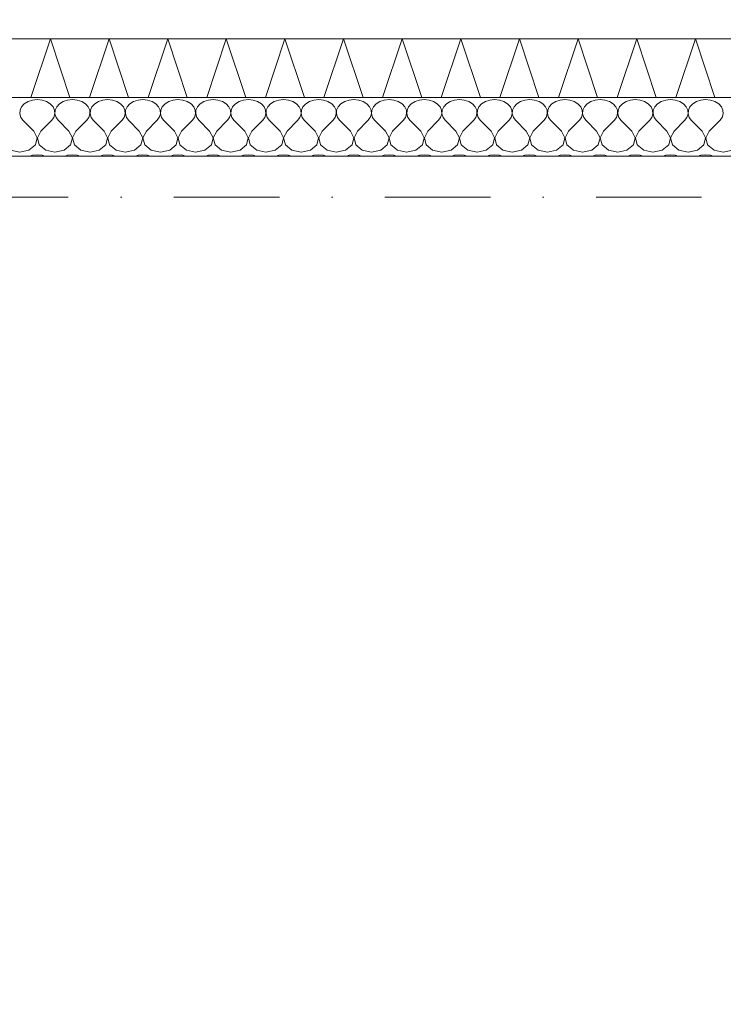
# Model space of a CAD drawing. Header units: millimetres. Extents: x 100377 to 152816, y -1988 to 13902.
# Tile 49 of 58: x 129389 to 130589, y 10391 to 12070. Entities that reach past the tile are written whole.
import ezdxf

# ---------------------------------------------------------------- set-up
doc = ezdxf.new("R2010")
doc.units = ezdxf.units.MM
doc.header["$MEASUREMENT"] = 0
doc.linetypes.add('Kropki i Kreski', pattern=[360, 180, -90, 0, -90])
for name, color, linetype, lineweight in [('Nowe_0_Nr_pióra__1', 7, 'Continuous', 13), ('Nowe_0_Nr_pióra__2', 251, 'Continuous', 13), ('Nowe_299-A Wymiary Opisy_Nr_pióra__1', 7, 'Continuous', 13), ('Nowe_299-A Wymiary Opisy_Nr_pióra__21', 7, 'Continuous', 25), ('Nowe_810-G Ogólne_Nr_pióra__1', 7, 'Continuous', 13)]:
    doc.layers.add(name, color=color, linetype=linetype, lineweight=lineweight)
doc.layers.add('Nowe_299-A Wymiary Opisy', color=7, linetype='Continuous')
doc.styles.add('STYL_AUTOMATYCZNY_1', font='txt')
doc.dimstyles.new('STYL_AUTOMATYCZNY__2', dxfattribs={"dimtxt": 200, "dimasz": 47.5, "dimexe": 0.18, "dimexo": 300, "dimgap": 0.09, "dimtad": 1, "dimtih": 1, "dimtoh": 1, "dimdec": 0, "dimlfac": 0.1, "dimzin": 0, "dimdsep": 46, "dimtxsty": 'STYL_AUTOMATYCZNY_1', "dimblk": 'ARROWHEAD_2', "dimblk1": 'ARROWHEAD_2', "dimblk2": 'ARROWHEAD_2', "dimcen": 0.09, "dimclrd": 7, "dimclre": 7, "dimclrt": 7, "dimadec": 1, "dimazin": 0, "dimtfac": 1, "dimtdec": 4, "dimtmove": 0, "dimatfit": 3, "dimfxl": 0, "dimtolj": 1, "dimtzin": 0, "dimarcsym": 0})

# ---------------------------------------------------------------- blocks, each defined once
blk = doc.blocks.new('*X42')
at = {"layer": 'Nowe_0_Nr_pióra__1', "color": 7, "linetype": 'Continuous', "lineweight": 13}
for p, q in [((129392, 11921.1), (129389.4, 11915.2)), ((129396.7, 11926.2), (129392, 11921.1)), ((129403.1, 11930.1), (129396.7, 11926.2)), ((129410.6, 11932.6), (129403.1, 11930.1)), ((129418.8, 11933.5), (129410.6, 11932.6)), ((129427, 11932.6), (129418.8, 11933.5)), ((129434.6, 11930.1), (129427, 11932.6)), ((129441, 11926.2), (129434.6, 11930.1)), ((129445.7, 11921.1), (129441, 11926.2)), ((129448.3, 11915.2), (129445.7, 11921.1)), ((129452, 11921.1), (129449.4, 11915.2)), ((129456.7, 11926.2), (129452, 11921.1)), ((129463.1, 11930.1), (129456.7, 11926.2)), ((129470.6, 11932.6), (129463.1, 11930.1)), ((129478.8, 11933.5), (129470.6, 11932.6)), ((129487, 11932.6), (129478.8, 11933.5)), ((129494.6, 11930.1), (129487, 11932.6)), ((129501, 11926.2), (129494.6, 11930.1)), ((129505.7, 11921.1), (129501, 11926.2)), ((129508.3, 11915.2), (129505.7, 11921.1)), ((129512, 11921.1), (129509.4, 11915.2)), ((129516.7, 11926.2), (129512, 11921.1)), ((129523.1, 11930.1), (129516.7, 11926.2)), ((129530.6, 11932.6), (129523.1, 11930.1)), ((129538.8, 11933.5), (129530.6, 11932.6)), ((129547, 11932.6), (129538.8, 11933.5)), ((129554.6, 11930.1), (129547, 11932.6)), ((129561, 11926.2), (129554.6, 11930.1)), ((129565.7, 11921.1), (129561, 11926.2)), ((129568.3, 11915.2), (129565.7, 11921.1)), ((129572, 11921.1), (129569.4, 11915.2)), ((129576.7, 11926.2), (129572, 11921.1)), ((129583.1, 11930.1), (129576.7, 11926.2)), ((129590.6, 11932.6), (129583.1, 11930.1)), ((129598.8, 11933.5), (129590.6, 11932.6)), ((129607, 11932.6), (129598.8, 11933.5)), ((129614.6, 11930.1), (129607, 11932.6)), ((129621, 11926.2), (129614.6, 11930.1)), ((129625.7, 11921.1), (129621, 11926.2)), ((129628.3, 11915.2), (129625.7, 11921.1)), ((129632, 11921.1), (129629.4, 11915.2)), ((129636.7, 11926.2), (129632, 11921.1)), ((129643.1, 11930.1), (129636.7, 11926.2)), ((129650.6, 11932.6), (129643.1, 11930.1)), ((129658.8, 11933.5), (129650.6, 11932.6)), ((129667, 11932.6), (129658.8, 11933.5)), ((129674.6, 11930.1), (129667, 11932.6)), ((129681, 11926.2), (129674.6, 11930.1)), ((129685.7, 11921.1), (129681, 11926.2)), ((129688.3, 11915.2), (129685.7, 11921.1)), ((129692, 11921.1), (129689.4, 11915.2)), ((129696.7, 11926.2), (129692, 11921.1)), ((129703.1, 11930.1), (129696.7, 11926.2)), ((129710.6, 11932.6), (129703.1, 11930.1)), ((129718.8, 11933.5), (129710.6, 11932.6)), ((129727, 11932.6), (129718.8, 11933.5)), ((129734.6, 11930.1), (129727, 11932.6)), ((129741, 11926.2), (129734.6, 11930.1)), ((129745.7, 11921.1), (129741, 11926.2)), ((129748.3, 11915.2), (129745.7, 11921.1)), ((129752, 11921.1), (129749.4, 11915.2)), ((129756.7, 11926.2), (129752, 11921.1)), ((129763.1, 11930.1), (129756.7, 11926.2)), ((129770.6, 11932.6), (129763.1, 11930.1)), ((129778.8, 11933.5), (129770.6, 11932.6)), ((129787, 11932.6), (129778.8, 11933.5)), ((129794.6, 11930.1), (129787, 11932.6)), ((129801, 11926.2), (129794.6, 11930.1)), ((129805.7, 11921.1), (129801, 11926.2)), ((129808.3, 11915.2), (129805.7, 11921.1)), ((129812, 11921.1), (129809.4, 11915.2)), ((129816.7, 11926.2), (129812, 11921.1)), ((129823.1, 11930.1), (129816.7, 11926.2)), ((129830.6, 11932.6), (129823.1, 11930.1)), ((129838.8, 11933.5), (129830.6, 11932.6)), ((129847, 11932.6), (129838.8, 11933.5)), ((129854.6, 11930.1), (129847, 11932.6)), ((129861, 11926.2), (129854.6, 11930.1)), ((129865.7, 11921.1), (129861, 11926.2)), ((129868.3, 11915.2), (129865.7, 11921.1)), ((129872, 11921.1), (129869.4, 11915.2)), ((129876.7, 11926.2), (129872, 11921.1)), ((129883.1, 11930.1), (129876.7, 11926.2)), ((129890.6, 11932.6), (129883.1, 11930.1)), ((129898.8, 11933.5), (129890.6, 11932.6)), ((129907, 11932.6), (129898.8, 11933.5)), ((129914.6, 11930.1), (129907, 11932.6)), ((129921, 11926.2), (129914.6, 11930.1)), ((129925.7, 11921.1), (129921, 11926.2)), ((129928.3, 11915.2), (129925.7, 11921.1)), ((129932, 11921.1), (129929.4, 11915.2)), ((129936.7, 11926.2), (129932, 11921.1)), ((129943.1, 11930.1), (129936.7, 11926.2)), ((129950.6, 11932.6), (129943.1, 11930.1)), ((129958.8, 11933.5), (129950.6, 11932.6)), ((129967, 11932.6), (129958.8, 11933.5)), ((129974.6, 11930.1), (129967, 11932.6)), ((129981, 11926.2), (129974.6, 11930.1)), ((129985.7, 11921.1), (129981, 11926.2)), ((129988.3, 11915.2), (129985.7, 11921.1)), ((129992, 11921.1), (129989.4, 11915.2)), ((129996.7, 11926.2), (129992, 11921.1)), ((130003.1, 11930.1), (129996.7, 11926.2)), ((130010.6, 11932.6), (130003.1, 11930.1)), ((130018.8, 11933.5), (130010.6, 11932.6)), ((130027, 11932.6), (130018.8, 11933.5)), ((130034.6, 11930.1), (130027, 11932.6)), ((130041, 11926.2), (130034.6, 11930.1)), ((130045.7, 11921.1), (130041, 11926.2)), ((130048.3, 11915.2), (130045.7, 11921.1)), ((130052, 11921.1), (130049.4, 11915.2)), ((130056.7, 11926.2), (130052, 11921.1)), ((130063.1, 11930.1), (130056.7, 11926.2)), ((130070.6, 11932.6), (130063.1, 11930.1)), ((130078.8, 11933.5), (130070.6, 11932.6)), ((130087, 11932.6), (130078.8, 11933.5)), ((130094.6, 11930.1), (130087, 11932.6)), ((130101, 11926.2), (130094.6, 11930.1)), ((130105.7, 11921.1), (130101, 11926.2)), ((130108.3, 11915.2), (130105.7, 11921.1)), ((130112, 11921.1), (130109.4, 11915.2)), ((130116.7, 11926.2), (130112, 11921.1)), ((130123.1, 11930.1), (130116.7, 11926.2)), ((130130.6, 11932.6), (130123.1, 11930.1)), ((130138.8, 11933.5), (130130.6, 11932.6)), ((130147, 11932.6), (130138.8, 11933.5)), ((130154.6, 11930.1), (130147, 11932.6)), ((130161, 11926.2), (130154.6, 11930.1)), ((130165.7, 11921.1), (130161, 11926.2)), ((130168.3, 11915.2), (130165.7, 11921.1)), ((130172, 11921.1), (130169.4, 11915.2)), ((130176.7, 11926.2), (130172, 11921.1)), ((130183.1, 11930.1), (130176.7, 11926.2)), ((130190.6, 11932.6), (130183.1, 11930.1)), ((130198.8, 11933.5), (130190.6, 11932.6)), ((130207, 11932.6), (130198.8, 11933.5)), ((130214.6, 11930.1), (130207, 11932.6)), ((130221, 11926.2), (130214.6, 11930.1)), ((130225.7, 11921.1), (130221, 11926.2)), ((130228.3, 11915.2), (130225.7, 11921.1)), ((130232, 11921.1), (130229.4, 11915.2)), ((130236.7, 11926.2), (130232, 11921.1)), ((130243.1, 11930.1), (130236.7, 11926.2)), ((130250.6, 11932.6), (130243.1, 11930.1)), ((130258.8, 11933.5), (130250.6, 11932.6)), ((130267, 11932.6), (130258.8, 11933.5)), ((130274.6, 11930.1), (130267, 11932.6)), ((130281, 11926.2), (130274.6, 11930.1)), ((130285.7, 11921.1), (130281, 11926.2)), ((130288.3, 11915.2), (130285.7, 11921.1)), ((130292, 11921.1), (130289.4, 11915.2)), ((130296.7, 11926.2), (130292, 11921.1)), ((130303.1, 11930.1), (130296.7, 11926.2)), ((130310.6, 11932.6), (130303.1, 11930.1)), ((130318.8, 11933.5), (130310.6, 11932.6)), ((130327, 11932.6), (130318.8, 11933.5)), ((130334.6, 11930.1), (130327, 11932.6)), ((130341, 11926.2), (130334.6, 11930.1)), ((130345.7, 11921.1), (130341, 11926.2)), ((130348.3, 11915.2), (130345.7, 11921.1)), ((130352, 11921.1), (130349.4, 11915.2)), ((130356.7, 11926.2), (130352, 11921.1)), ((130363.1, 11930.1), (130356.7, 11926.2)), ((130370.6, 11932.6), (130363.1, 11930.1)), ((130378.8, 11933.5), (130370.6, 11932.6)), ((130387, 11932.6), (130378.8, 11933.5)), ((130394.6, 11930.1), (130387, 11932.6)), ((130401, 11926.2), (130394.6, 11930.1)), ((130405.7, 11921.1), (130401, 11926.2)), ((130408.3, 11915.2), (130405.7, 11921.1)), ((130412, 11921.1), (130409.4, 11915.2)), ((130416.7, 11926.2), (130412, 11921.1)), ((130423.1, 11930.1), (130416.7, 11926.2)), ((130430.6, 11932.6), (130423.1, 11930.1)), ((130438.8, 11933.5), (130430.6, 11932.6)), ((130447, 11932.6), (130438.8, 11933.5)), ((130454.6, 11930.1), (130447, 11932.6)), ((130461, 11926.2), (130454.6, 11930.1)), ((130465.7, 11921.1), (130461, 11926.2)), ((130468.3, 11915.2), (130465.7, 11921.1)), ((130472, 11921.1), (130469.4, 11915.2)), ((130476.7, 11926.2), (130472, 11921.1)), ((130483.1, 11930.1), (130476.7, 11926.2)), ((130490.6, 11932.6), (130483.1, 11930.1)), ((130498.8, 11933.5), (130490.6, 11932.6)), ((130507, 11932.6), (130498.8, 11933.5)), ((130514.6, 11930.1), (130507, 11932.6)), ((130521, 11926.2), (130514.6, 11930.1)), ((130525.7, 11921.1), (130521, 11926.2)), ((130528.3, 11915.2), (130525.7, 11921.1)), ((130532, 11921.1), (130529.4, 11915.2)), ((130536.7, 11926.2), (130532, 11921.1)), ((130543.1, 11930.1), (130536.7, 11926.2)), ((130550.6, 11932.6), (130543.1, 11930.1)), ((130558.8, 11933.5), (130550.6, 11932.6)), ((130567, 11932.6), (130558.8, 11933.5)), ((130574.6, 11930.1), (130567, 11932.6)), ((130581, 11926.2), (130574.6, 11930.1)), ((130585.7, 11921.1), (130581, 11926.2)), ((130588.3, 11915.2), (130585.7, 11921.1)), ((129389.4, 11915.2), (129389, 11909)), ((129389, 11909), (129390.8, 11903)), ((129390.8, 11903), (129394.8, 11897.6)), ((129442.8, 11897.6), (129446.8, 11903)), ((129446.8, 11903), (129448.7, 11909)), ((129448.7, 11909), (129448.3, 11915.2)), ((129449.4, 11915.2), (129449, 11909)), ((129449, 11909), (129450.8, 11903)), ((129450.8, 11903), (129454.8, 11897.6)), ((129502.8, 11897.6), (129506.8, 11903)), ((129506.8, 11903), (129508.7, 11909)), ((129508.7, 11909), (129508.3, 11915.2)), ((129509.4, 11915.2), (129509, 11909)), ((129509, 11909), (129510.8, 11903)), ((129510.8, 11903), (129514.8, 11897.6)), ((129562.8, 11897.6), (129566.8, 11903)), ((129566.8, 11903), (129568.7, 11909)), ((129568.7, 11909), (129568.3, 11915.2)), ((129569.4, 11915.2), (129569, 11909)), ((129569, 11909), (129570.8, 11903)), ((129570.8, 11903), (129574.8, 11897.6)), ((129622.8, 11897.6), (129626.8, 11903)), ((129626.8, 11903), (129628.7, 11909)), ((129628.7, 11909), (129628.3, 11915.2)), ((129629.4, 11915.2), (129629, 11909)), ((129629, 11909), (129630.8, 11903)), ((129630.8, 11903), (129634.8, 11897.6)), ((129682.8, 11897.6), (129686.8, 11903)), ((129686.8, 11903), (129688.7, 11909)), ((129688.7, 11909), (129688.3, 11915.2)), ((129689.4, 11915.2), (129689, 11909)), ((129689, 11909), (129690.8, 11903)), ((129690.8, 11903), (129694.8, 11897.6)), ((129742.8, 11897.6), (129746.8, 11903)), ((129746.8, 11903), (129748.7, 11909)), ((129748.7, 11909), (129748.3, 11915.2)), ((129749.4, 11915.2), (129749, 11909)), ((129749, 11909), (129750.8, 11903)), ((129750.8, 11903), (129754.8, 11897.6)), ((129802.8, 11897.6), (129806.8, 11903)), ((129806.8, 11903), (129808.7, 11909)), ((129808.7, 11909), (129808.3, 11915.2)), ((129809.4, 11915.2), (129809, 11909)), ((129809, 11909), (129810.8, 11903)), ((129810.8, 11903), (129814.8, 11897.6)), ((129862.8, 11897.6), (129866.8, 11903)), ((129866.8, 11903), (129868.7, 11909)), ((129868.7, 11909), (129868.3, 11915.2)), ((129869.4, 11915.2), (129869, 11909)), ((129869, 11909), (129870.8, 11903)), ((129870.8, 11903), (129874.8, 11897.6)), ((129922.8, 11897.6), (129926.8, 11903)), ((129926.8, 11903), (129928.7, 11909)), ((129928.7, 11909), (129928.3, 11915.2)), ((129929.4, 11915.2), (129929, 11909)), ((129929, 11909), (129930.8, 11903)), ((129930.8, 11903), (129934.8, 11897.6)), ((129982.8, 11897.6), (129986.8, 11903)), ((129986.8, 11903), (129988.7, 11909)), ((129988.7, 11909), (129988.3, 11915.2)), ((129989.4, 11915.2), (129989, 11909)), ((129989, 11909), (129990.8, 11903)), ((129990.8, 11903), (129994.8, 11897.6)), ((130042.8, 11897.6), (130046.8, 11903)), ((130046.8, 11903), (130048.7, 11909)), ((130048.7, 11909), (130048.3, 11915.2)), ((130049.4, 11915.2), (130049, 11909)), ((130049, 11909), (130050.8, 11903)), ((130050.8, 11903), (130054.8, 11897.6)), ((130102.8, 11897.6), (130106.8, 11903)), ((130106.8, 11903), (130108.7, 11909)), ((130108.7, 11909), (130108.3, 11915.2)), ((130109.4, 11915.2), (130109, 11909)), ((130109, 11909), (130110.8, 11903)), ((130110.8, 11903), (130114.8, 11897.6)), ((130162.8, 11897.6), (130166.8, 11903)), ((130166.8, 11903), (130168.7, 11909)), ((130168.7, 11909), (130168.3, 11915.2)), ((130169.4, 11915.2), (130169, 11909)), ((130169, 11909), (130170.8, 11903)), ((130170.8, 11903), (130174.8, 11897.6)), ((130222.8, 11897.6), (130226.8, 11903)), ((130226.8, 11903), (130228.7, 11909)), ((130228.7, 11909), (130228.3, 11915.2)), ((130229.4, 11915.2), (130229, 11909)), ((130229, 11909), (130230.8, 11903)), ((130230.8, 11903), (130234.8, 11897.6)), ((130282.8, 11897.6), (130286.8, 11903)), ((130286.8, 11903), (130288.7, 11909)), ((130288.7, 11909), (130288.3, 11915.2)), ((130289.4, 11915.2), (130289, 11909)), ((130289, 11909), (130290.8, 11903)), ((130290.8, 11903), (130294.8, 11897.6)), ((130342.8, 11897.6), (130346.8, 11903)), ((130346.8, 11903), (130348.7, 11909)), ((130348.7, 11909), (130348.3, 11915.2)), ((130349.4, 11915.2), (130349, 11909)), ((130349, 11909), (130350.8, 11903)), ((130350.8, 11903), (130354.8, 11897.6)), ((130402.8, 11897.6), (130406.8, 11903)), ((130406.8, 11903), (130408.7, 11909)), ((130408.7, 11909), (130408.3, 11915.2)), ((130409.4, 11915.2), (130409, 11909)), ((130409, 11909), (130410.8, 11903)), ((130410.8, 11903), (130414.8, 11897.6)), ((130462.8, 11897.6), (130466.8, 11903)), ((130466.8, 11903), (130468.7, 11909)), ((130468.7, 11909), (130468.3, 11915.2)), ((130469.4, 11915.2), (130469, 11909)), ((130469, 11909), (130470.8, 11903)), ((130470.8, 11903), (130474.8, 11897.6)), ((130522.8, 11897.6), (130526.8, 11903)), ((130526.8, 11903), (130528.7, 11909)), ((130528.7, 11909), (130528.3, 11915.2)), ((130529.4, 11915.2), (130529, 11909)), ((130529, 11909), (130530.8, 11903)), ((130530.8, 11903), (130534.8, 11897.6)), ((130582.8, 11897.6), (130586.8, 11903)), ((130586.8, 11903), (130588.7, 11909)), ((130588.7, 11909), (130588.3, 11915.2)), ((129412.8, 11879.7), (129394.8, 11897.6)), ((129424.8, 11879.7), (129442.8, 11897.6)), ((129472.8, 11879.7), (129454.8, 11897.6)), ((129484.8, 11879.7), (129502.8, 11897.6)), ((129532.8, 11879.7), (129514.8, 11897.6)), ((129544.8, 11879.7), (129562.8, 11897.6)), ((129592.8, 11879.7), (129574.8, 11897.6)), ((129604.8, 11879.7), (129622.8, 11897.6)), ((129652.8, 11879.7), (129634.8, 11897.6)), ((129664.8, 11879.7), (129682.8, 11897.6)), ((129712.8, 11879.7), (129694.8, 11897.6)), ((129724.8, 11879.7), (129742.8, 11897.6)), ((129772.8, 11879.7), (129754.8, 11897.6)), ((129784.8, 11879.7), (129802.8, 11897.6)), ((129832.8, 11879.7), (129814.8, 11897.6)), ((129844.8, 11879.7), (129862.8, 11897.6)), ((129892.8, 11879.7), (129874.8, 11897.6)), ((129904.8, 11879.7), (129922.8, 11897.6)), ((129952.8, 11879.7), (129934.8, 11897.6)), ((129964.8, 11879.7), (129982.8, 11897.6)), ((130012.8, 11879.7), (129994.8, 11897.6)), ((130024.8, 11879.7), (130042.8, 11897.6)), ((130072.8, 11879.7), (130054.8, 11897.6)), ((130084.8, 11879.7), (130102.8, 11897.6)), ((130132.8, 11879.7), (130114.8, 11897.6)), ((130144.8, 11879.7), (130162.8, 11897.6)), ((130192.8, 11879.7), (130174.8, 11897.6)), ((130204.8, 11879.7), (130222.8, 11897.6)), ((130252.8, 11879.7), (130234.8, 11897.6)), ((130264.8, 11879.7), (130282.8, 11897.6)), ((130312.8, 11879.7), (130294.8, 11897.6)), ((130324.8, 11879.7), (130342.8, 11897.6)), ((130372.8, 11879.7), (130354.8, 11897.6)), ((130384.8, 11879.7), (130402.8, 11897.6)), ((130432.8, 11879.7), (130414.8, 11897.6)), ((130444.8, 11879.7), (130462.8, 11897.6)), ((130492.8, 11879.7), (130474.8, 11897.6)), ((130504.8, 11879.7), (130522.8, 11897.6)), ((130552.8, 11879.7), (130534.8, 11897.6)), ((130564.8, 11879.7), (130582.8, 11897.6)), ((129418.7, 11868.3), (129412.8, 11879.7)), ((129424.8, 11879.7), (129419, 11868.3)), ((129478.7, 11868.3), (129472.8, 11879.7)), ((129484.8, 11879.7), (129479, 11868.3)), ((129538.7, 11868.3), (129532.8, 11879.7)), ((129544.8, 11879.7), (129539, 11868.3)), ((129598.7, 11868.3), (129592.8, 11879.7)), ((129604.8, 11879.7), (129599, 11868.3)), ((129658.7, 11868.3), (129652.8, 11879.7)), ((129664.8, 11879.7), (129659, 11868.3)), ((129718.7, 11868.3), (129712.8, 11879.7)), ((129724.8, 11879.7), (129719, 11868.3)), ((129778.7, 11868.3), (129772.8, 11879.7)), ((129784.8, 11879.7), (129779, 11868.3)), ((129838.7, 11868.3), (129832.8, 11879.7)), ((129844.8, 11879.7), (129839, 11868.3)), ((129898.7, 11868.3), (129892.8, 11879.7)), ((129904.8, 11879.7), (129899, 11868.3)), ((129958.7, 11868.3), (129952.8, 11879.7)), ((129964.8, 11879.7), (129959, 11868.3)), ((130018.7, 11868.3), (130012.8, 11879.7)), ((130024.8, 11879.7), (130019, 11868.3)), ((130078.7, 11868.3), (130072.8, 11879.7)), ((130084.8, 11879.7), (130079, 11868.3)), ((130138.7, 11868.3), (130132.8, 11879.7)), ((130144.8, 11879.7), (130139, 11868.3)), ((130198.7, 11868.3), (130192.8, 11879.7)), ((130204.8, 11879.7), (130199, 11868.3)), ((130258.7, 11868.3), (130252.8, 11879.7)), ((130264.8, 11879.7), (130259, 11868.3)), ((130318.7, 11868.3), (130312.8, 11879.7)), ((130324.8, 11879.7), (130319, 11868.3)), ((130378.7, 11868.3), (130372.8, 11879.7)), ((130384.8, 11879.7), (130379, 11868.3)), ((130438.7, 11868.3), (130432.8, 11879.7)), ((130444.8, 11879.7), (130439, 11868.3)), ((130498.7, 11868.3), (130492.8, 11879.7)), ((130504.8, 11879.7), (130499, 11868.3)), ((130558.7, 11868.3), (130552.8, 11879.7)), ((130564.8, 11879.7), (130559, 11868.3)), ((129404.6, 11847.2), (129415.7, 11856.2)), ((129415.7, 11856.2), (129418.7, 11868.3)), ((129419, 11868.3), (129422, 11856.2)), ((129422, 11856.2), (129433.1, 11847.2)), ((129464.6, 11847.2), (129475.7, 11856.2)), ((129475.7, 11856.2), (129478.7, 11868.3)), ((129479, 11868.3), (129482, 11856.2)), ((129482, 11856.2), (129493.1, 11847.2)), ((129524.6, 11847.2), (129535.7, 11856.2)), ((129535.7, 11856.2), (129538.7, 11868.3)), ((129539, 11868.3), (129542, 11856.2)), ((129542, 11856.2), (129553.1, 11847.2)), ((129584.6, 11847.2), (129595.7, 11856.2)), ((129595.7, 11856.2), (129598.7, 11868.3)), ((129599, 11868.3), (129602, 11856.2)), ((129602, 11856.2), (129613.1, 11847.2)), ((129644.6, 11847.2), (129655.7, 11856.2)), ((129655.7, 11856.2), (129658.7, 11868.3)), ((129659, 11868.3), (129662, 11856.2)), ((129662, 11856.2), (129673.1, 11847.2)), ((129704.6, 11847.2), (129715.7, 11856.2)), ((129715.7, 11856.2), (129718.7, 11868.3)), ((129719, 11868.3), (129722, 11856.2)), ((129722, 11856.2), (129733.1, 11847.2)), ((129764.6, 11847.2), (129775.7, 11856.2)), ((129775.7, 11856.2), (129778.7, 11868.3)), ((129779, 11868.3), (129782, 11856.2)), ((129782, 11856.2), (129793.1, 11847.2)), ((129824.6, 11847.2), (129835.7, 11856.2)), ((129835.7, 11856.2), (129838.7, 11868.3)), ((129839, 11868.3), (129842, 11856.2)), ((129842, 11856.2), (129853.1, 11847.2)), ((129884.6, 11847.2), (129895.7, 11856.2)), ((129895.7, 11856.2), (129898.7, 11868.3)), ((129899, 11868.3), (129902, 11856.2)), ((129902, 11856.2), (129913.1, 11847.2)), ((129944.6, 11847.2), (129955.7, 11856.2)), ((129955.7, 11856.2), (129958.7, 11868.3)), ((129959, 11868.3), (129962, 11856.2)), ((129962, 11856.2), (129973.1, 11847.2)), ((130004.6, 11847.2), (130015.7, 11856.2)), ((130015.7, 11856.2), (130018.7, 11868.3)), ((130019, 11868.3), (130022, 11856.2)), ((130022, 11856.2), (130033.1, 11847.2)), ((130064.6, 11847.2), (130075.7, 11856.2)), ((130075.7, 11856.2), (130078.7, 11868.3)), ((130079, 11868.3), (130082, 11856.2)), ((130082, 11856.2), (130093.1, 11847.2)), ((130124.6, 11847.2), (130135.7, 11856.2)), ((130135.7, 11856.2), (130138.7, 11868.3)), ((130139, 11868.3), (130142, 11856.2)), ((130142, 11856.2), (130153.1, 11847.2)), ((130184.6, 11847.2), (130195.7, 11856.2)), ((130195.7, 11856.2), (130198.7, 11868.3)), ((130199, 11868.3), (130202, 11856.2)), ((130202, 11856.2), (130213.1, 11847.2)), ((130244.6, 11847.2), (130255.7, 11856.2)), ((130255.7, 11856.2), (130258.7, 11868.3)), ((130259, 11868.3), (130262, 11856.2)), ((130262, 11856.2), (130273.1, 11847.2)), ((130304.6, 11847.2), (130315.7, 11856.2)), ((130315.7, 11856.2), (130318.7, 11868.3)), ((130319, 11868.3), (130322, 11856.2)), ((130322, 11856.2), (130333.1, 11847.2)), ((130364.6, 11847.2), (130375.7, 11856.2)), ((130375.7, 11856.2), (130378.7, 11868.3)), ((130379, 11868.3), (130382, 11856.2)), ((130382, 11856.2), (130393.1, 11847.2)), ((130424.6, 11847.2), (130435.7, 11856.2)), ((130435.7, 11856.2), (130438.7, 11868.3)), ((130439, 11868.3), (130442, 11856.2)), ((130442, 11856.2), (130453.1, 11847.2)), ((130484.6, 11847.2), (130495.7, 11856.2)), ((130495.7, 11856.2), (130498.7, 11868.3)), ((130499, 11868.3), (130502, 11856.2)), ((130502, 11856.2), (130513.1, 11847.2)), ((130544.6, 11847.2), (130555.7, 11856.2)), ((130555.7, 11856.2), (130558.7, 11868.3)), ((130559, 11868.3), (130562, 11856.2)), ((130562, 11856.2), (130573.1, 11847.2)), ((129373.1, 11847.2), (129388.8, 11843.9)), ((129388.8, 11843.9), (129404.6, 11847.2)), ((129410.6, 11838.5), (129406.1, 11837)), ((129418.8, 11839.4), (129410.6, 11838.5)), ((129427, 11838.5), (129418.8, 11839.4)), ((129431.6, 11837), (129427, 11838.5)), ((129433.1, 11847.2), (129448.8, 11843.9)), ((129448.8, 11843.9), (129464.6, 11847.2)), ((129470.6, 11838.5), (129466.1, 11837)), ((129478.8, 11839.4), (129470.6, 11838.5)), ((129487, 11838.5), (129478.8, 11839.4)), ((129491.6, 11837), (129487, 11838.5)), ((129493.1, 11847.2), (129508.8, 11843.9)), ((129508.8, 11843.9), (129524.6, 11847.2)), ((129530.6, 11838.5), (129526.1, 11837)), ((129538.8, 11839.4), (129530.6, 11838.5)), ((129547, 11838.5), (129538.8, 11839.4)), ((129551.6, 11837), (129547, 11838.5)), ((129553.1, 11847.2), (129568.8, 11843.9)), ((129568.8, 11843.9), (129584.6, 11847.2)), ((129590.6, 11838.5), (129586.1, 11837)), ((129598.8, 11839.4), (129590.6, 11838.5)), ((129607, 11838.5), (129598.8, 11839.4)), ((129611.6, 11837), (129607, 11838.5)), ((129613.1, 11847.2), (129628.8, 11843.9)), ((129628.8, 11843.9), (129644.6, 11847.2)), ((129650.6, 11838.5), (129646.1, 11837)), ((129658.8, 11839.4), (129650.6, 11838.5)), ((129667, 11838.5), (129658.8, 11839.4)), ((129671.6, 11837), (129667, 11838.5)), ((129673.1, 11847.2), (129688.8, 11843.9)), ((129688.8, 11843.9), (129704.6, 11847.2)), ((129710.6, 11838.5), (129706.1, 11837)), ((129718.8, 11839.4), (129710.6, 11838.5)), ((129727, 11838.5), (129718.8, 11839.4)), ((129731.6, 11837), (129727, 11838.5)), ((129733.1, 11847.2), (129748.8, 11843.9)), ((129748.8, 11843.9), (129764.6, 11847.2)), ((129770.6, 11838.5), (129766.1, 11837)), ((129778.8, 11839.4), (129770.6, 11838.5)), ((129787, 11838.5), (129778.8, 11839.4)), ((129791.6, 11837), (129787, 11838.5)), ((129793.1, 11847.2), (129808.8, 11843.9)), ((129808.8, 11843.9), (129824.6, 11847.2)), ((129830.6, 11838.5), (129826.1, 11837)), ((129838.8, 11839.4), (129830.6, 11838.5)), ((129847, 11838.5), (129838.8, 11839.4)), ((129851.6, 11837), (129847, 11838.5)), ((129853.1, 11847.2), (129868.8, 11843.9)), ((129868.8, 11843.9), (129884.6, 11847.2)), ((129890.6, 11838.5), (129886.1, 11837)), ((129898.8, 11839.4), (129890.6, 11838.5)), ((129907, 11838.5), (129898.8, 11839.4)), ((129911.6, 11837), (129907, 11838.5)), ((129913.1, 11847.2), (129928.8, 11843.9)), ((129928.8, 11843.9), (129944.6, 11847.2)), ((129950.6, 11838.5), (129946.1, 11837)), ((129958.8, 11839.4), (129950.6, 11838.5)), ((129967, 11838.5), (129958.8, 11839.4)), ((129971.6, 11837), (129967, 11838.5)), ((129973.1, 11847.2), (129988.8, 11843.9)), ((129988.8, 11843.9), (130004.6, 11847.2)), ((130010.6, 11838.5), (130006.1, 11837)), ((130018.8, 11839.4), (130010.6, 11838.5)), ((130027, 11838.5), (130018.8, 11839.4)), ((130031.6, 11837), (130027, 11838.5)), ((130033.1, 11847.2), (130048.8, 11843.9)), ((130048.8, 11843.9), (130064.6, 11847.2)), ((130070.6, 11838.5), (130066.1, 11837)), ((130078.8, 11839.4), (130070.6, 11838.5)), ((130087, 11838.5), (130078.8, 11839.4)), ((130091.6, 11837), (130087, 11838.5)), ((130093.1, 11847.2), (130108.8, 11843.9)), ((130108.8, 11843.9), (130124.6, 11847.2)), ((130130.6, 11838.5), (130126.1, 11837)), ((130138.8, 11839.4), (130130.6, 11838.5)), ((130147, 11838.5), (130138.8, 11839.4)), ((130151.6, 11837), (130147, 11838.5)), ((130153.1, 11847.2), (130168.8, 11843.9)), ((130168.8, 11843.9), (130184.6, 11847.2)), ((130190.6, 11838.5), (130186.1, 11837)), ((130198.8, 11839.4), (130190.6, 11838.5)), ((130207, 11838.5), (130198.8, 11839.4)), ((130211.6, 11837), (130207, 11838.5)), ((130213.1, 11847.2), (130228.8, 11843.9)), ((130228.8, 11843.9), (130244.6, 11847.2)), ((130250.6, 11838.5), (130246.1, 11837)), ((130258.8, 11839.4), (130250.6, 11838.5)), ((130267, 11838.5), (130258.8, 11839.4)), ((130271.6, 11837), (130267, 11838.5)), ((130273.1, 11847.2), (130288.8, 11843.9)), ((130288.8, 11843.9), (130304.6, 11847.2)), ((130310.6, 11838.5), (130306.1, 11837)), ((130318.8, 11839.4), (130310.6, 11838.5)), ((130327, 11838.5), (130318.8, 11839.4)), ((130331.6, 11837), (130327, 11838.5)), ((130333.1, 11847.2), (130348.8, 11843.9)), ((130348.8, 11843.9), (130364.6, 11847.2)), ((130370.6, 11838.5), (130366.1, 11837)), ((130378.8, 11839.4), (130370.6, 11838.5)), ((130387, 11838.5), (130378.8, 11839.4)), ((130391.6, 11837), (130387, 11838.5)), ((130393.1, 11847.2), (130408.8, 11843.9)), ((130408.8, 11843.9), (130424.6, 11847.2)), ((130430.6, 11838.5), (130426.1, 11837)), ((130438.8, 11839.4), (130430.6, 11838.5)), ((130447, 11838.5), (130438.8, 11839.4)), ((130451.6, 11837), (130447, 11838.5)), ((130453.1, 11847.2), (130468.8, 11843.9)), ((130468.8, 11843.9), (130484.6, 11847.2)), ((130490.6, 11838.5), (130486.1, 11837)), ((130498.8, 11839.4), (130490.6, 11838.5)), ((130507, 11838.5), (130498.8, 11839.4)), ((130511.6, 11837), (130507, 11838.5)), ((130513.1, 11847.2), (130528.8, 11843.9)), ((130528.8, 11843.9), (130544.6, 11847.2)), ((130550.6, 11838.5), (130546.1, 11837)), ((130558.8, 11839.4), (130550.6, 11838.5)), ((130567, 11838.5), (130558.8, 11839.4)), ((130571.6, 11837), (130567, 11838.5)), ((130573.1, 11847.2), (130588.8, 11843.9)), ((130588.8, 11843.9), (130604.6, 11847.2))]:
    blk.add_line(p, q, dxfattribs=at)
blk = doc.blocks.new('Wypełnienie_21_1', base_point=(0, 0))
at = {"layer": 'Nowe_0_Nr_pióra__1', "color": 7, "linetype": 'Continuous', "lineweight": 13, "flags": 128}
blk.add_lwpolyline([(128694.9, 11837), (132351.8, 11837), (132351.8, 11937), (128694.9, 11937)], close=True, dxfattribs=at)
at = {"layer": 'Nowe_0_Nr_pióra__1', "color": 7, "linetype": 'Continuous', "lineweight": 13}
blk.add_blockref('*X42', (0, 0), dxfattribs=at)
blk = doc.blocks.new('*X64')
at = {"layer": 'Nowe_0_Nr_pióra__2', "color": 251, "linetype": 'Continuous', "lineweight": 13}
for p, q in [((129407.8, 11937), (129441.2, 12037)), ((129441.2, 12037), (129474.5, 11937)), ((129507.8, 11937), (129541.2, 12037)), ((129541.2, 12037), (129574.5, 11937)), ((129607.8, 11937), (129641.2, 12037)), ((129641.2, 12037), (129674.5, 11937)), ((129707.8, 11937), (129741.2, 12037)), ((129741.2, 12037), (129774.5, 11937)), ((129807.8, 11937), (129841.2, 12037)), ((129841.2, 12037), (129874.5, 11937)), ((129907.8, 11937), (129941.2, 12037)), ((129941.2, 12037), (129974.5, 11937)), ((130007.8, 11937), (130041.2, 12037)), ((130041.2, 12037), (130074.5, 11937)), ((130107.8, 11937), (130141.2, 12037)), ((130141.2, 12037), (130174.5, 11937)), ((130207.8, 11937), (130241.2, 12037)), ((130241.2, 12037), (130274.5, 11937)), ((130307.8, 11937), (130341.2, 12037)), ((130341.2, 12037), (130374.5, 11937)), ((130407.8, 11937), (130441.2, 12037)), ((130441.2, 12037), (130474.5, 11937)), ((130507.8, 11937), (130541.2, 12037)), ((130541.2, 12037), (130574.5, 11937))]:
    blk.add_line(p, q, dxfattribs=at)
blk = doc.blocks.new('Wypełnienie_32_1', base_point=(0, 0))
at = {"layer": 'Nowe_0_Nr_pióra__2', "color": 251, "linetype": 'Continuous', "lineweight": 13}
blk.add_blockref('*X64', (0, 0), dxfattribs=at)
blk = doc.blocks.new('*D116')
at = {"layer": 'Nowe_299-A Wymiary Opisy_Nr_pióra__1', "color": 7, "linetype": 'Continuous', "lineweight": 13}
for p, q in [((102464.4, 12337), (102464.4, 13054.5)), ((137460.4, 12337), (137460.4, 13054.5)), ((102433.8, 13007.6), (102464.4, 13007.6)), ((102464.4, 13007.6), (137460.4, 13007.6)), ((137460.4, 13007.6), (137491, 13007.6))]:
    blk.add_line(p, q, dxfattribs=at)
at = {"layer": 'Nowe_299-A Wymiary Opisy_Nr_pióra__21', "color": 7, "linetype": 'Continuous', "lineweight": 25}
for p, q in [((102482.4, 13038.9), (102446.4, 12976.4)), ((137442.4, 12976.4), (137478.4, 13038.9))]:
    blk.add_line(p, q, dxfattribs=at)
at = {"layer": 'Nowe_299-A Wymiary Opisy_Nr_pióra__1', "color": 7, "lineweight": 13, "insert": (119620.5, 13047.6), "char_height": 200, "attachment_point": 7, "style": 'STYL_AUTOMATYCZNY_1'}
blk.add_mtext('{\\A1;3\xa0500}', dxfattribs=at)
blk = doc.blocks.new('ARROWHEAD_2')
at = {"color": 0, "linetype": 'Continuous', "lineweight": 0}
for p, q in [((-0.378, -0.655), (0.378, 0.655)), ((0, 0), (-1, 0))]:
    blk.add_line(p, q, dxfattribs=at)
blk = doc.blocks.new('*D131')
at = {"layer": 'Nowe_299-A Wymiary Opisy_Nr_pióra__1', "color": 7, "linetype": 'Continuous', "lineweight": 13}
for p, q in [((124830.5, 12337), (124830.5, 12610.4)), ((132351.8, 12337), (132351.8, 12610.4)), ((124830.5, 12563.5), (132351.8, 12563.5))]:
    blk.add_line(p, q, dxfattribs=at)
at = {"layer": 'Nowe_299-A Wymiary Opisy_Nr_pióra__21', "color": 7, "linetype": 'Continuous', "lineweight": 25}
for p, q in [((124848.6, 12594.7), (124812.5, 12532.2)), ((132369.8, 12594.7), (132333.8, 12532.2))]:
    blk.add_line(p, q, dxfattribs=at)
at = {"layer": 'Nowe_299-A Wymiary Opisy_Nr_pióra__1', "color": 7, "lineweight": 13, "insert": (128363.5, 12603.5), "char_height": 200, "attachment_point": 7, "style": 'STYL_AUTOMATYCZNY_1'}
blk.add_mtext('{\\A1;752}', dxfattribs=at)

msp = doc.modelspace()

# ---------------------------------------------------------------- linework, layer by layer
at = {"layer": 'Nowe_810-G Ogólne_Nr_pióra__1', "color": 7, "linetype": 'Continuous', "lineweight": 13}
for points in [[(132664.8, 37), (137460.4, 37), (137460.4, 12037), (102464.4, 12037), (102464.4, 37), (127484, 37)], [(132351.8, 11937), (124830.5, 11937)], [(132716.2, 237), (137260.4, 237), (137260.4, 11837), (128694.9, 11837)]]:
    msp.add_lwpolyline(points, dxfattribs=at)
at = {"layer": 'Nowe_810-G Ogólne_Nr_pióra__1', "color": 7, "linetype": 'Kropki i Kreski', "lineweight": 13}
msp.add_lwpolyline([(100843.7, 11767), (139135.9, 11767)], dxfattribs=at)

# ---------------------------------------------------------------- block references
at = {"layer": 'Nowe_0_Nr_pióra__1', "color": 7, "linetype": 'Continuous', "lineweight": 13}
msp.add_blockref('Wypełnienie_21_1', (0, 0), dxfattribs=at)
at = {"layer": 'Nowe_0_Nr_pióra__2', "color": 251, "linetype": 'Continuous', "lineweight": 13}
msp.add_blockref('Wypełnienie_32_1', (0, 0), dxfattribs=at)

# ---------------------------------------------------------------- dimensions: what is measured, and where the dimension line sits
at = {"layer": 'Nowe_299-A Wymiary Opisy', "color": 7, "linetype": 'Continuous', "lineweight": 13}
for base, p1, p2, picture, middle in [((137460.4, 13007.6), (102464.4, 12037), (137460.4, 12037), '*D116', (119964, 13147.6)), ((132351.8, 12563.5), (124830.5, 12037), (132351.8, 12037), '*D131', (128592.2, 12703.5))]:
    dim = msp.add_linear_dim(base=base, p1=p1, p2=p2, dimstyle='STYL_AUTOMATYCZNY__2', dxfattribs=at)
    dim.commit()
    dim.dimension.update_dxf_attribs({"geometry": picture, "text_midpoint": middle, "dimtype": 160})

doc.saveas('drawing.dxf')
